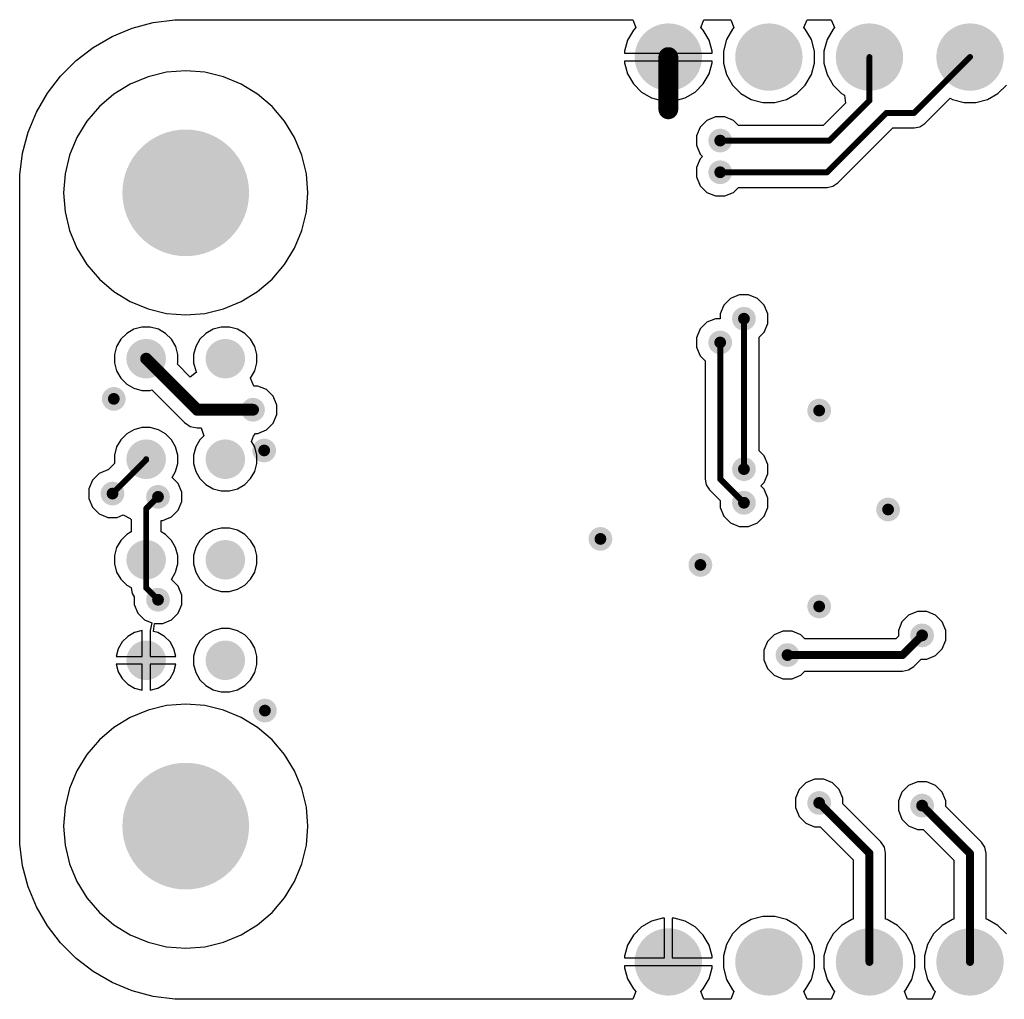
# Model space of a CAD drawing. Header units: inches. Extents: x 0.3 to 40.7, y 0.3 to 25.1.
# Tile 1 of 3: x 0.3 to 25.2, y 0.3 to 25.1. Entities that reach past the tile are written whole.
import ezdxf

# ---------------------------------------------------------------- set-up
doc = ezdxf.new("R2010")
doc.units = ezdxf.units.IN
for name, color, linetype in [('BOTTOM', 5, 'Continuous'), ('Pad Holes', 156, 'Continuous'), ('Via Holes', 16, 'Continuous')]:
    doc.layers.add(name, color=color, linetype=linetype)

# ---------------------------------------------------------------- blocks, each defined once
blk = doc.blocks.new('TP_1_00MM_B_1717')
at = {"layer": 'BOTTOM'}
h = blk.add_hatch(color=5, dxfattribs=at)
edge = h.paths.add_edge_path()
edge.add_arc((0, 0), 0.5, 0, 360)
blk = doc.blocks.new('TP_1_00MM_B_1718')
at = {"layer": 'BOTTOM'}
h = blk.add_hatch(color=5, dxfattribs=at)
edge = h.paths.add_edge_path()
edge.add_arc((0, 0), 0.5, 0, 360)
blk = doc.blocks.new('TP_1_00MM_B_1719')
at = {"layer": 'BOTTOM'}
h = blk.add_hatch(color=5, dxfattribs=at)
edge = h.paths.add_edge_path()
edge.add_arc((0, 0), 0.5, 0, 360)
blk = doc.blocks.new('TP_1_00MM_B_1720')
at = {"layer": 'BOTTOM'}
h = blk.add_hatch(color=5, dxfattribs=at)
edge = h.paths.add_edge_path()
edge.add_arc((0, 0), 0.5, 0, 360)
blk = doc.blocks.new('TP_1_00MM_B_1721')
at = {"layer": 'BOTTOM'}
h = blk.add_hatch(color=5, dxfattribs=at)
edge = h.paths.add_edge_path()
edge.add_arc((0, 0), 0.5, 0, 360)
blk = doc.blocks.new('TP_1_00MM_B_1722')
at = {"layer": 'BOTTOM'}
h = blk.add_hatch(color=5, dxfattribs=at)
edge = h.paths.add_edge_path()
edge.add_arc((0, 0), 0.5, 0, 360)
blk = doc.blocks.new('TP_1_00MM_B_1723')
at = {"layer": 'BOTTOM'}
h = blk.add_hatch(color=5, dxfattribs=at)
edge = h.paths.add_edge_path()
edge.add_arc((0, 0), 0.5, 0, 360)
blk = doc.blocks.new('TP_1_00MM_B_1724')
at = {"layer": 'BOTTOM'}
h = blk.add_hatch(color=5, dxfattribs=at)
edge = h.paths.add_edge_path()
edge.add_arc((0, 0), 0.5, 0, 360)
blk = doc.blocks.new('PIN_HEADER_2_54___VERT__1_4POS_F_________1_1725')
at = {"layer": 'BOTTOM'}
h = blk.add_hatch(color=5, dxfattribs=at)
edge = h.paths.add_edge_path()
edge.add_arc((-3.81, 0), 0.85, 0, 360)
h = blk.add_hatch(color=5, dxfattribs=at)
edge = h.paths.add_edge_path()
edge.add_arc((-1.27, 0), 0.85, 0, 360)
h = blk.add_hatch(color=5, dxfattribs=at)
edge = h.paths.add_edge_path()
edge.add_arc((1.27, 0), 0.85, 0, 360)
h = blk.add_hatch(color=5, dxfattribs=at)
edge = h.paths.add_edge_path()
edge.add_arc((3.81, 0), 0.85, 0, 360)
at = {"layer": 'Pad Holes'}
h = blk.add_hatch(color=7, dxfattribs=at)
edge = h.paths.add_edge_path()
edge.add_arc((-3.81, 0), 0.5, 0, 360)
h = blk.add_hatch(color=7, dxfattribs=at)
edge = h.paths.add_edge_path()
edge.add_arc((-1.27, 0), 0.5, 0, 360)
h = blk.add_hatch(color=7, dxfattribs=at)
edge = h.paths.add_edge_path()
edge.add_arc((1.27, 0), 0.5, 0, 360)
h = blk.add_hatch(color=7, dxfattribs=at)
edge = h.paths.add_edge_path()
edge.add_arc((3.81, 0), 0.5, 0, 360)
blk = doc.blocks.new('PIN_HEADER_2_54___VERT__1_4POS_F_________1_1726')
at = {"layer": 'BOTTOM'}
h = blk.add_hatch(color=5, dxfattribs=at)
edge = h.paths.add_edge_path()
edge.add_arc((-3.81, 0), 0.85, 0, 360)
h = blk.add_hatch(color=5, dxfattribs=at)
edge = h.paths.add_edge_path()
edge.add_arc((-1.27, 0), 0.85, 0, 360)
h = blk.add_hatch(color=5, dxfattribs=at)
edge = h.paths.add_edge_path()
edge.add_arc((1.27, 0), 0.85, 0, 360)
h = blk.add_hatch(color=5, dxfattribs=at)
edge = h.paths.add_edge_path()
edge.add_arc((3.81, 0), 0.85, 0, 360)
at = {"layer": 'Pad Holes'}
h = blk.add_hatch(color=7, dxfattribs=at)
edge = h.paths.add_edge_path()
edge.add_arc((-3.81, 0), 0.5, 0, 360)
h = blk.add_hatch(color=7, dxfattribs=at)
edge = h.paths.add_edge_path()
edge.add_arc((-1.27, 0), 0.5, 0, 360)
h = blk.add_hatch(color=7, dxfattribs=at)
edge = h.paths.add_edge_path()
edge.add_arc((1.27, 0), 0.5, 0, 360)
h = blk.add_hatch(color=7, dxfattribs=at)
edge = h.paths.add_edge_path()
edge.add_arc((3.81, 0), 0.5, 0, 360)

msp = doc.modelspace()

# ---------------------------------------------------------------- hatches: boundary and pattern name
at = {"layer": 'BOTTOM'}
h = msp.add_hatch(color=5, dxfattribs=at)
edge = h.paths.add_edge_path()
edge.add_arc((4.5, 20.68), 1.5, 0, 360)
h = msp.add_hatch(color=5, dxfattribs=at)
edge = h.paths.add_edge_path()
edge.add_arc((18, 22), 0.3, 0, 360)
h = msp.add_hatch(color=5, dxfattribs=at)
edge = h.paths.add_edge_path()
edge.add_arc((18, 21.2), 0.3, 0, 360)
h = msp.add_hatch(color=5, dxfattribs=at)
edge = h.paths.add_edge_path()
edge.add_arc((18.6, 17.5), 0.3, 0, 360)
h = msp.add_hatch(color=5, dxfattribs=at)
edge = h.paths.add_edge_path()
edge.add_arc((18, 16.9), 0.3, 0, 360)
h = msp.add_hatch(color=5, dxfattribs=at)
edge = h.paths.add_edge_path()
edge.add_arc((2.683, 15.475), 0.3, 0, 360)
h = msp.add_hatch(color=5, dxfattribs=at)
edge = h.paths.add_edge_path()
edge.add_arc((6.2, 15.2), 0.3, 0, 360)
h = msp.add_hatch(color=5, dxfattribs=at)
edge = h.paths.add_edge_path()
edge.add_arc((20.5, 15.18), 0.3, 0, 360)
h = msp.add_hatch(color=5, dxfattribs=at)
edge = h.paths.add_edge_path()
edge.add_arc((6.481, 14.171), 0.3, 0, 360)
h = msp.add_hatch(color=5, dxfattribs=at)
edge = h.paths.add_edge_path()
edge.add_arc((18.6, 13.7), 0.3, 0, 360)
h = msp.add_hatch(color=5, dxfattribs=at)
edge = h.paths.add_edge_path()
edge.add_arc((2.65, 13.082), 0.3, 0, 360)
h = msp.add_hatch(color=5, dxfattribs=at)
edge = h.paths.add_edge_path()
edge.add_arc((3.8, 13), 0.3, 0, 360)
h = msp.add_hatch(color=5, dxfattribs=at)
edge = h.paths.add_edge_path()
edge.add_arc((18.6, 12.85), 0.3, 0, 360)
h = msp.add_hatch(color=5, dxfattribs=at)
edge = h.paths.add_edge_path()
edge.add_arc((22.241, 12.68), 0.3, 0, 360)
h = msp.add_hatch(color=5, dxfattribs=at)
edge = h.paths.add_edge_path()
edge.add_arc((14.975, 11.937), 0.3, 0, 360)
h = msp.add_hatch(color=5, dxfattribs=at)
edge = h.paths.add_edge_path()
edge.add_arc((17.5, 11.28), 0.3, 0, 360)
h = msp.add_hatch(color=5, dxfattribs=at)
edge = h.paths.add_edge_path()
edge.add_arc((3.8, 10.4), 0.3, 0, 360)
h = msp.add_hatch(color=5, dxfattribs=at)
edge = h.paths.add_edge_path()
edge.add_arc((20.5, 10.23), 0.3, 0, 360)
h = msp.add_hatch(color=5, dxfattribs=at)
edge = h.paths.add_edge_path()
edge.add_arc((23.1, 9.5), 0.3, 0, 360)
h = msp.add_hatch(color=5, dxfattribs=at)
edge = h.paths.add_edge_path()
edge.add_arc((19.7, 9.003), 0.3, 0, 360)
h = msp.add_hatch(color=5, dxfattribs=at)
edge = h.paths.add_edge_path()
edge.add_arc((6.5, 7.6), 0.3, 0, 360)
h = msp.add_hatch(color=5, dxfattribs=at)
edge = h.paths.add_edge_path()
edge.add_arc((4.5, 4.68), 1.5, 0, 360)
h = msp.add_hatch(color=5, dxfattribs=at)
edge = h.paths.add_edge_path()
edge.add_arc((20.5, 5.267), 0.3, 0, 360)
h = msp.add_hatch(color=5, dxfattribs=at)
edge = h.paths.add_edge_path()
edge.add_arc((23.1, 5.2), 0.3, 0, 360)
at = {"layer": 'Pad Holes'}
h = msp.add_hatch(color=7, dxfattribs=at)
edge = h.paths.add_edge_path()
edge.add_arc((4.5, 20.68), 1.6, 0, 360)
h = msp.add_hatch(color=7, dxfattribs=at)
edge = h.paths.add_edge_path()
edge.add_arc((4.5, 4.68), 1.6, 0, 360)
at = {"layer": 'Via Holes'}
h = msp.add_hatch(color=7, dxfattribs=at)
edge = h.paths.add_edge_path()
edge.add_arc((18, 22), 0.15, 0, 360)
h = msp.add_hatch(color=7, dxfattribs=at)
edge = h.paths.add_edge_path()
edge.add_arc((18, 21.2), 0.15, 0, 360)
h = msp.add_hatch(color=7, dxfattribs=at)
edge = h.paths.add_edge_path()
edge.add_arc((18.6, 17.5), 0.15, 0, 360)
h = msp.add_hatch(color=7, dxfattribs=at)
edge = h.paths.add_edge_path()
edge.add_arc((18, 16.9), 0.15, 0, 360)
h = msp.add_hatch(color=7, dxfattribs=at)
edge = h.paths.add_edge_path()
edge.add_arc((2.683, 15.475), 0.15, 0, 360)
h = msp.add_hatch(color=7, dxfattribs=at)
edge = h.paths.add_edge_path()
edge.add_arc((6.2, 15.2), 0.15, 0, 360)
h = msp.add_hatch(color=7, dxfattribs=at)
edge = h.paths.add_edge_path()
edge.add_arc((20.5, 15.18), 0.15, 0, 360)
h = msp.add_hatch(color=7, dxfattribs=at)
edge = h.paths.add_edge_path()
edge.add_arc((6.481, 14.171), 0.15, 0, 360)
h = msp.add_hatch(color=7, dxfattribs=at)
edge = h.paths.add_edge_path()
edge.add_arc((18.6, 13.7), 0.15, 0, 360)
h = msp.add_hatch(color=7, dxfattribs=at)
edge = h.paths.add_edge_path()
edge.add_arc((2.65, 13.082), 0.15, 0, 360)
h = msp.add_hatch(color=7, dxfattribs=at)
edge = h.paths.add_edge_path()
edge.add_arc((3.8, 13), 0.15, 0, 360)
h = msp.add_hatch(color=7, dxfattribs=at)
edge = h.paths.add_edge_path()
edge.add_arc((18.6, 12.85), 0.15, 0, 360)
h = msp.add_hatch(color=7, dxfattribs=at)
edge = h.paths.add_edge_path()
edge.add_arc((22.241, 12.68), 0.15, 0, 360)
h = msp.add_hatch(color=7, dxfattribs=at)
edge = h.paths.add_edge_path()
edge.add_arc((14.975, 11.937), 0.15, 0, 360)
h = msp.add_hatch(color=7, dxfattribs=at)
edge = h.paths.add_edge_path()
edge.add_arc((17.5, 11.28), 0.15, 0, 360)
h = msp.add_hatch(color=7, dxfattribs=at)
edge = h.paths.add_edge_path()
edge.add_arc((3.8, 10.4), 0.15, 0, 360)
h = msp.add_hatch(color=7, dxfattribs=at)
edge = h.paths.add_edge_path()
edge.add_arc((20.5, 10.23), 0.15, 0, 360)
h = msp.add_hatch(color=7, dxfattribs=at)
edge = h.paths.add_edge_path()
edge.add_arc((23.1, 9.5), 0.15, 0, 360)
h = msp.add_hatch(color=7, dxfattribs=at)
edge = h.paths.add_edge_path()
edge.add_arc((19.7, 9.003), 0.15, 0, 360)
h = msp.add_hatch(color=7, dxfattribs=at)
edge = h.paths.add_edge_path()
edge.add_arc((6.5, 7.6), 0.15, 0, 360)
h = msp.add_hatch(color=7, dxfattribs=at)
edge = h.paths.add_edge_path()
edge.add_arc((20.5, 5.267), 0.15, 0, 360)
h = msp.add_hatch(color=7, dxfattribs=at)
edge = h.paths.add_edge_path()
edge.add_arc((23.1, 5.2), 0.15, 0, 360)

# ---------------------------------------------------------------- linework, layer by layer
at = {"layer": 'BOTTOM'}
for p, q in [((3.149, 24.84), (3.68, 24.982)), ((3.68, 24.982), (4.225, 25.054)), ((4.225, 25.054), (4.5, 25.054)), ((4.5, 25.054), (15.79, 25.054)), ((15.79, 25.054), (15.873, 24.854)), ((17.507, 24.854), (17.59, 25.054)), ((17.59, 25.054), (18.265, 25.054)), ((18.265, 25.054), (18.348, 24.854)), ((20.112, 24.854), (20.195, 25.054)), ((20.195, 25.054), (20.805, 25.054)), ((20.805, 25.054), (20.888, 24.854)), ((2.165, 24.355), (2.641, 24.63)), ((2.641, 24.63), (3.149, 24.84)), ((15.807, 24.788), (15.661, 24.536)), ((15.873, 24.854), (15.807, 24.788)), ((17.573, 24.788), (17.507, 24.854)), ((17.719, 24.536), (17.573, 24.788)), ((18.31, 24.816), (18.158, 24.554)), ((18.348, 24.854), (18.31, 24.816)), ((20.15, 24.816), (20.112, 24.854)), ((20.302, 24.554), (20.15, 24.816)), ((20.85, 24.816), (20.698, 24.554)), ((20.888, 24.854), (20.85, 24.816)), ((15.661, 24.536), (15.586, 24.255)), ((17.794, 24.255), (17.719, 24.536)), ((18.158, 24.554), (18.08, 24.261)), ((20.38, 24.261), (20.302, 24.554)), ((20.698, 24.554), (20.62, 24.261)), ((1.729, 24.02), (2.165, 24.355)), ((15.586, 24.255), (15.586, 24.21)), ((15.586, 24.21), (17.794, 24.21)), ((17.794, 24.21), (17.794, 24.255)), ((18.08, 24.261), (18.08, 23.959)), ((20.38, 23.959), (20.38, 24.261)), ((20.62, 24.261), (20.62, 23.959)), ((1.34, 23.631), (1.729, 24.02)), ((16.59, 24.01), (15.586, 24.01)), ((15.586, 24.01), (15.586, 23.965)), ((15.586, 23.965), (15.661, 23.684)), ((16.59, 23.006), (16.59, 24.01)), ((17.794, 24.01), (16.79, 24.01)), ((16.79, 24.01), (16.79, 23.006)), ((17.719, 23.684), (17.794, 23.965)), ((17.794, 23.965), (17.794, 24.01)), ((18.08, 23.959), (18.158, 23.666)), ((20.302, 23.666), (20.38, 23.959)), ((20.62, 23.959), (20.698, 23.666)), ((1.005, 23.195), (1.34, 23.631)), ((4.017, 23.727), (3.547, 23.614)), ((4.5, 23.765), (4.017, 23.727)), ((4.983, 23.727), (4.5, 23.765)), ((5.453, 23.614), (4.983, 23.727)), ((15.661, 23.684), (15.807, 23.432)), ((17.573, 23.432), (17.719, 23.684)), ((18.158, 23.666), (18.31, 23.404)), ((20.15, 23.404), (20.302, 23.666)), ((20.698, 23.666), (20.85, 23.404)), ((3.1, 23.428), (2.687, 23.175)), ((3.547, 23.614), (3.1, 23.428)), ((5.9, 23.428), (5.453, 23.614)), ((6.313, 23.175), (5.9, 23.428)), ((15.807, 23.432), (16.012, 23.227)), ((17.368, 23.227), (17.573, 23.432)), ((18.31, 23.404), (18.524, 23.19)), ((19.936, 23.19), (20.15, 23.404)), ((20.85, 23.404), (21.064, 23.19)), ((25.016, 23.19), (25.23, 23.404)), ((0.73, 22.719), (1.005, 23.195)), ((2.687, 23.175), (2.319, 22.861)), ((6.681, 22.861), (6.313, 23.175)), ((16.012, 23.227), (16.264, 23.081)), ((17.116, 23.081), (17.368, 23.227)), ((18.524, 23.19), (18.786, 23.038)), ((19.674, 23.038), (19.936, 23.19)), ((21.064, 23.19), (21.14, 23.146)), ((21.14, 23.146), (21.167, 22.947)), ((24.754, 23.038), (25.016, 23.19)), ((16.264, 23.081), (16.545, 23.006)), ((16.545, 23.006), (16.59, 23.006)), ((16.79, 23.006), (16.835, 23.006)), ((16.835, 23.006), (17.116, 23.081)), ((18.786, 23.038), (19.079, 22.96)), ((19.079, 22.96), (19.381, 22.96)), ((19.381, 22.96), (19.674, 23.038)), ((21.167, 22.947), (20.602, 22.382)), ((23.17, 22.43), (23.811, 23.07)), ((23.811, 23.07), (23.866, 23.038)), ((23.866, 23.038), (24.159, 22.96)), ((24.159, 22.96), (24.461, 22.96)), ((24.461, 22.96), (24.754, 23.038)), ((0.52, 22.211), (0.73, 22.719)), ((2.319, 22.861), (2.005, 22.493)), ((6.995, 22.493), (6.681, 22.861)), ((2.005, 22.493), (1.752, 22.08)), ((7.248, 22.08), (6.995, 22.493)), ((17.66, 22.509), (17.491, 22.34)), ((17.881, 22.6), (17.66, 22.509)), ((18.119, 22.6), (17.881, 22.6)), ((18.34, 22.509), (18.119, 22.6)), ((18.466, 22.382), (18.34, 22.509)), ((23.046, 22.347), (23.17, 22.43)), ((0.378, 21.68), (0.52, 22.211)), ((17.491, 22.34), (17.4, 22.119)), ((20.602, 22.382), (18.466, 22.382)), ((20.97, 20.93), (22.358, 22.318)), ((22.358, 22.318), (22.9, 22.318)), ((22.9, 22.318), (23.046, 22.347)), ((1.752, 22.08), (1.566, 21.633)), ((7.434, 21.633), (7.248, 22.08)), ((17.4, 22.119), (17.4, 21.881)), ((0.306, 21.135), (0.378, 21.68)), ((17.4, 21.881), (17.491, 21.66)), ((17.491, 21.66), (17.551, 21.6)), ((1.566, 21.633), (1.453, 21.163)), ((7.547, 21.163), (7.434, 21.633)), ((17.491, 21.54), (17.4, 21.319)), ((17.551, 21.6), (17.491, 21.54)), ((1.453, 21.163), (1.416, 20.68)), ((7.585, 20.68), (7.547, 21.163)), ((17.4, 21.319), (17.4, 21.081)), ((0.306, 20.86), (0.306, 21.135)), ((17.4, 21.081), (17.491, 20.86)), ((20.846, 20.847), (20.97, 20.93)), ((0.306, 4.5), (0.306, 20.86)), ((1.416, 20.68), (1.453, 20.197)), ((7.547, 20.197), (7.585, 20.68)), ((17.491, 20.86), (17.66, 20.691)), ((17.66, 20.691), (17.881, 20.6)), ((18.119, 20.6), (18.34, 20.691)), ((18.34, 20.691), (18.466, 20.818)), ((18.466, 20.818), (20.7, 20.818)), ((20.7, 20.818), (20.846, 20.847)), ((17.881, 20.6), (18.119, 20.6)), ((1.453, 20.197), (1.566, 19.727)), ((7.434, 19.727), (7.547, 20.197)), ((1.566, 19.727), (1.752, 19.28)), ((7.248, 19.28), (7.434, 19.727)), ((1.752, 19.28), (2.005, 18.867)), ((6.995, 18.867), (7.248, 19.28)), ((2.005, 18.867), (2.319, 18.499)), ((6.681, 18.499), (6.995, 18.867)), ((2.319, 18.499), (2.687, 18.185)), ((6.313, 18.185), (6.681, 18.499)), ((2.687, 18.185), (3.1, 17.932)), ((5.9, 17.932), (6.313, 18.185)), ((3.1, 17.932), (3.547, 17.746)), ((5.453, 17.746), (5.9, 17.932)), ((18.26, 18.009), (18.091, 17.84)), ((18.481, 18.1), (18.26, 18.009)), ((18.719, 18.1), (18.481, 18.1)), ((18.94, 18.009), (18.719, 18.1)), ((19.109, 17.84), (18.94, 18.009)), ((3.547, 17.746), (4.017, 17.633)), ((4.983, 17.633), (5.453, 17.746)), ((18.091, 17.84), (18, 17.619)), ((19.2, 17.619), (19.109, 17.84)), ((4.017, 17.633), (4.5, 17.596)), ((4.5, 17.596), (4.983, 17.633)), ((17.881, 17.5), (17.66, 17.409)), ((18, 17.5), (17.881, 17.5)), ((18, 17.619), (18, 17.5)), ((19.2, 17.381), (19.2, 17.619)), ((3.191, 17.235), (3.009, 17.13)), ((3.395, 17.29), (3.191, 17.235)), ((3.605, 17.29), (3.395, 17.29)), ((3.809, 17.235), (3.605, 17.29)), ((3.991, 17.13), (3.809, 17.235)), ((5.191, 17.235), (5.009, 17.13)), ((5.395, 17.29), (5.191, 17.235)), ((5.605, 17.29), (5.395, 17.29)), ((5.809, 17.235), (5.605, 17.29)), ((5.991, 17.13), (5.809, 17.235)), ((17.491, 17.24), (17.4, 17.019)), ((17.66, 17.409), (17.491, 17.24)), ((19.109, 17.16), (19.2, 17.381)), ((2.86, 16.981), (2.755, 16.799)), ((3.009, 17.13), (2.86, 16.981)), ((4.14, 16.981), (3.991, 17.13)), ((4.246, 16.799), (4.14, 16.981)), ((4.86, 16.981), (4.755, 16.799)), ((5.009, 17.13), (4.86, 16.981)), ((6.14, 16.981), (5.991, 17.13)), ((6.246, 16.799), (6.14, 16.981)), ((17.4, 17.019), (17.4, 16.781)), ((18.982, 17.034), (19.109, 17.16)), ((18.982, 14.166), (18.982, 17.034)), ((2.755, 16.799), (2.7, 16.595)), ((4.3, 16.595), (4.246, 16.799)), ((4.755, 16.799), (4.7, 16.595)), ((6.3, 16.595), (6.246, 16.799)), ((17.4, 16.781), (17.491, 16.56)), ((2.7, 16.595), (2.7, 16.385)), ((4.3, 16.385), (4.3, 16.595)), ((4.7, 16.595), (4.7, 16.385)), ((6.3, 16.385), (6.3, 16.595)), ((17.491, 16.56), (17.618, 16.434)), ((17.618, 16.434), (17.618, 13.45)), ((2.7, 16.385), (2.755, 16.181)), ((2.755, 16.181), (2.86, 15.999)), ((4.29, 16.349), (4.3, 16.385)), ((4.614, 16.025), (4.29, 16.349)), ((4.7, 16.385), (4.755, 16.181)), ((4.755, 16.181), (4.774, 16.148)), ((6.14, 15.999), (6.246, 16.181)), ((6.246, 16.181), (6.3, 16.385)), ((2.86, 15.999), (3.009, 15.85)), ((4.774, 16.148), (4.614, 16.025)), ((6.224, 15.8), (6.14, 15.999)), ((3.009, 15.85), (3.191, 15.745)), ((3.191, 15.745), (3.395, 15.69)), ((3.395, 15.69), (3.605, 15.69)), ((3.605, 15.69), (3.641, 15.7)), ((3.641, 15.7), (4.466, 14.876)), ((6.319, 15.8), (6.224, 15.8)), ((6.54, 15.709), (6.319, 15.8)), ((6.709, 15.54), (6.54, 15.709)), ((6.8, 15.319), (6.709, 15.54)), ((6.8, 15.081), (6.8, 15.319)), ((6.709, 14.86), (6.8, 15.081)), ((3.191, 14.695), (3.009, 14.59)), ((3.395, 14.75), (3.191, 14.695)), ((3.605, 14.75), (3.395, 14.75)), ((3.809, 14.695), (3.605, 14.75)), ((3.991, 14.59), (3.809, 14.695)), ((4.466, 14.876), (4.614, 14.776)), ((4.614, 14.776), (4.79, 14.741)), ((4.79, 14.741), (4.891, 14.741)), ((4.891, 14.741), (4.96, 14.541)), ((6.319, 14.6), (6.54, 14.691)), ((6.54, 14.691), (6.709, 14.86)), ((2.86, 14.441), (2.755, 14.259)), ((3.009, 14.59), (2.86, 14.441)), ((4.14, 14.441), (3.991, 14.59)), ((4.245, 14.259), (4.14, 14.441)), ((4.86, 14.441), (4.755, 14.259)), ((4.96, 14.541), (4.86, 14.441)), ((6.164, 14.4), (6.213, 14.534)), ((6.213, 14.534), (6.264, 14.6)), ((6.264, 14.6), (6.319, 14.6)), ((2.755, 14.259), (2.7, 14.055)), ((4.3, 14.055), (4.245, 14.259)), ((4.755, 14.259), (4.7, 14.055)), ((6.246, 14.259), (6.164, 14.4)), ((6.3, 14.055), (6.246, 14.259)), ((2.7, 14.055), (2.7, 13.845)), ((4.3, 13.845), (4.3, 14.055)), ((4.7, 14.055), (4.7, 13.845)), ((6.3, 13.845), (6.3, 14.055)), ((19.109, 14.04), (18.982, 14.166)), ((19.2, 13.819), (19.109, 14.04)), ((2.531, 13.682), (2.31, 13.59)), ((2.537, 13.682), (2.531, 13.682)), ((2.7, 13.845), (2.537, 13.682)), ((4.245, 13.641), (4.3, 13.845)), ((4.7, 13.845), (4.755, 13.641)), ((6.246, 13.641), (6.3, 13.845)), ((19.2, 13.581), (19.2, 13.819)), ((2.31, 13.59), (2.141, 13.422)), ((4.158, 13.49), (4.245, 13.641)), ((4.309, 13.34), (4.158, 13.49)), ((4.755, 13.641), (4.86, 13.459)), ((4.86, 13.459), (5.009, 13.31)), ((5.991, 13.31), (6.14, 13.459)), ((6.14, 13.459), (6.246, 13.641)), ((17.618, 13.45), (17.647, 13.304)), ((19.109, 13.36), (19.2, 13.581)), ((2.141, 13.422), (2.05, 13.201)), ((2.05, 13.201), (2.05, 12.962)), ((4.4, 13.119), (4.309, 13.34)), ((5.009, 13.31), (5.191, 13.205)), ((5.191, 13.205), (5.395, 13.15)), ((5.605, 13.15), (5.809, 13.205)), ((5.809, 13.205), (5.991, 13.31)), ((17.647, 13.304), (17.73, 13.18)), ((19.024, 13.275), (19.109, 13.36)), ((19.109, 13.19), (19.024, 13.275)), ((19.2, 12.969), (19.109, 13.19)), ((2.05, 12.962), (2.141, 12.742)), ((4.4, 12.881), (4.4, 13.119)), ((5.395, 13.15), (5.605, 13.15)), ((17.73, 13.18), (18, 12.909)), ((19.2, 12.731), (19.2, 12.969)), ((2.141, 12.742), (2.31, 12.573)), ((4.309, 12.66), (4.4, 12.881)), ((18, 12.909), (18, 12.731)), ((18, 12.731), (18.091, 12.51)), ((19.109, 12.51), (19.2, 12.731)), ((2.31, 12.573), (2.531, 12.482)), ((2.531, 12.482), (2.769, 12.482)), ((2.769, 12.482), (2.918, 12.543)), ((2.918, 12.543), (3.096, 12.451)), ((3.096, 12.451), (3.118, 12.426)), ((3.919, 12.4), (4.14, 12.491)), ((4.14, 12.491), (4.309, 12.66)), ((18.091, 12.51), (18.26, 12.341)), ((18.94, 12.341), (19.109, 12.51)), ((3.118, 12.426), (3.118, 12.113)), ((3.882, 12.113), (3.882, 12.4)), ((3.882, 12.4), (3.919, 12.4)), ((5.395, 12.21), (5.191, 12.155)), ((5.605, 12.21), (5.395, 12.21)), ((5.809, 12.155), (5.605, 12.21)), ((18.26, 12.341), (18.481, 12.25)), ((18.481, 12.25), (18.719, 12.25)), ((18.719, 12.25), (18.94, 12.341)), ((3.009, 12.05), (2.86, 11.901)), ((3.118, 12.113), (3.009, 12.05)), ((3.991, 12.05), (3.882, 12.113)), ((4.14, 11.901), (3.991, 12.05)), ((5.009, 12.05), (4.86, 11.901)), ((5.191, 12.155), (5.009, 12.05)), ((5.991, 12.05), (5.809, 12.155)), ((6.14, 11.901), (5.991, 12.05)), ((2.755, 11.719), (2.7, 11.515)), ((2.86, 11.901), (2.755, 11.719)), ((4.245, 11.719), (4.14, 11.901)), ((4.3, 11.515), (4.245, 11.719)), ((4.755, 11.719), (4.7, 11.515)), ((4.86, 11.901), (4.755, 11.719)), ((6.246, 11.719), (6.14, 11.901)), ((6.3, 11.515), (6.246, 11.719)), ((2.7, 11.515), (2.7, 11.305)), ((4.3, 11.305), (4.3, 11.515)), ((4.7, 11.515), (4.7, 11.305)), ((6.3, 11.305), (6.3, 11.515)), ((2.7, 11.305), (2.755, 11.101)), ((4.245, 11.101), (4.3, 11.305)), ((4.7, 11.305), (4.755, 11.101)), ((6.246, 11.101), (6.3, 11.305)), ((2.755, 11.101), (2.86, 10.919)), ((4.14, 10.909), (4.232, 11.078)), ((4.232, 11.078), (4.245, 11.101)), ((4.755, 11.101), (4.86, 10.919)), ((6.14, 10.919), (6.246, 11.101)), ((2.86, 10.919), (3.009, 10.77)), ((3.009, 10.77), (3.118, 10.707)), ((3.118, 10.707), (3.118, 10.7)), ((3.118, 10.7), (3.147, 10.554)), ((4.309, 10.74), (4.14, 10.909)), ((4.4, 10.519), (4.309, 10.74)), ((4.86, 10.919), (5.009, 10.77)), ((5.009, 10.77), (5.191, 10.665)), ((5.809, 10.665), (5.991, 10.77)), ((5.991, 10.77), (6.14, 10.919)), ((3.147, 10.554), (3.2, 10.474)), ((3.2, 10.474), (3.2, 10.281)), ((4.4, 10.281), (4.4, 10.519)), ((5.191, 10.665), (5.395, 10.61)), ((5.395, 10.61), (5.605, 10.61)), ((5.605, 10.61), (5.809, 10.665)), ((3.2, 10.281), (3.291, 10.06)), ((4.309, 10.06), (4.4, 10.281)), ((3.291, 10.06), (3.46, 9.891)), ((4.14, 9.891), (4.309, 10.06)), ((22.76, 10.009), (22.591, 9.84)), ((22.981, 10.1), (22.76, 10.009)), ((23.219, 10.1), (22.981, 10.1)), ((23.44, 10.009), (23.219, 10.1)), ((23.609, 9.84), (23.44, 10.009)), ((3.46, 9.891), (3.642, 9.816)), ((3.642, 9.816), (3.6, 9.627)), ((3.689, 9.6), (3.715, 9.8)), ((3.715, 9.8), (3.919, 9.8)), ((3.919, 9.8), (4.14, 9.891)), ((22.591, 9.84), (22.5, 9.619)), ((23.7, 9.619), (23.609, 9.84)), ((3.037, 9.473), (2.897, 9.333)), ((3.209, 9.573), (3.037, 9.473)), ((3.4, 9.624), (3.209, 9.573)), ((3.4, 8.97), (3.4, 9.624)), ((3.6, 9.627), (3.6, 8.97)), ((3.791, 9.573), (3.689, 9.6)), ((3.963, 9.473), (3.791, 9.573)), ((4.103, 9.333), (3.963, 9.473)), ((5.009, 9.51), (4.86, 9.361)), ((5.191, 9.615), (5.009, 9.51)), ((5.395, 9.67), (5.191, 9.615)), ((5.605, 9.67), (5.395, 9.67)), ((5.809, 9.615), (5.605, 9.67)), ((5.991, 9.51), (5.809, 9.615)), ((6.14, 9.361), (5.991, 9.51)), ((19.36, 9.512), (19.191, 9.343)), ((19.581, 9.603), (19.36, 9.512)), ((19.819, 9.603), (19.581, 9.603)), ((20.04, 9.512), (19.819, 9.603)), ((20.141, 9.411), (20.04, 9.512)), ((22.5, 9.477), (22.434, 9.411)), ((22.5, 9.619), (22.5, 9.477)), ((23.7, 9.381), (23.7, 9.619)), ((2.897, 9.333), (2.797, 9.161)), ((4.203, 9.161), (4.103, 9.333)), ((4.86, 9.361), (4.755, 9.179)), ((6.246, 9.179), (6.14, 9.361)), ((19.191, 9.343), (19.1, 9.123)), ((22.434, 9.411), (20.141, 9.411)), ((23.609, 9.16), (23.7, 9.381)), ((2.797, 9.161), (2.746, 8.97)), ((2.746, 8.97), (3.4, 8.97)), ((3.6, 8.97), (4.254, 8.97)), ((4.254, 8.97), (4.203, 9.161)), ((4.755, 9.179), (4.7, 8.975)), ((4.7, 8.975), (4.7, 8.765)), ((6.3, 8.975), (6.246, 9.179)), ((6.3, 8.765), (6.3, 8.975)), ((19.1, 9.123), (19.1, 8.884)), ((23.219, 8.9), (23.44, 8.991)), ((23.44, 8.991), (23.609, 9.16)), ((3.4, 8.77), (2.746, 8.77)), ((2.746, 8.77), (2.797, 8.579)), ((3.4, 8.116), (3.4, 8.77)), ((4.254, 8.77), (3.6, 8.77)), ((3.6, 8.77), (3.6, 8.116)), ((4.203, 8.579), (4.254, 8.77)), ((4.7, 8.765), (4.755, 8.561)), ((6.246, 8.561), (6.3, 8.765)), ((19.1, 8.884), (19.191, 8.663)), ((22.759, 8.626), (22.892, 8.715)), ((22.892, 8.715), (23.077, 8.9)), ((23.077, 8.9), (23.219, 8.9)), ((2.797, 8.579), (2.897, 8.407)), ((4.103, 8.407), (4.203, 8.579)), ((4.755, 8.561), (4.86, 8.379)), ((6.14, 8.379), (6.246, 8.561)), ((19.191, 8.663), (19.36, 8.495)), ((19.36, 8.495), (19.581, 8.403)), ((19.819, 8.403), (20.04, 8.495)), ((20.04, 8.495), (20.141, 8.595)), ((20.141, 8.595), (22.603, 8.595)), ((22.603, 8.595), (22.759, 8.626)), ((22.603, 8.595), (22.603, 8.595)), ((2.897, 8.407), (3.037, 8.267)), ((3.037, 8.267), (3.209, 8.167)), ((3.791, 8.167), (3.963, 8.267)), ((3.963, 8.267), (4.103, 8.407)), ((4.86, 8.379), (5.009, 8.23)), ((5.009, 8.23), (5.191, 8.125)), ((5.809, 8.125), (5.991, 8.23)), ((5.991, 8.23), (6.14, 8.379)), ((19.581, 8.403), (19.819, 8.403)), ((3.209, 8.167), (3.4, 8.116)), ((3.6, 8.116), (3.791, 8.167)), ((5.191, 8.125), (5.395, 8.07)), ((5.395, 8.07), (5.605, 8.07)), ((5.605, 8.07), (5.809, 8.125)), ((4.017, 7.727), (3.547, 7.614)), ((4.5, 7.765), (4.017, 7.727)), ((4.983, 7.727), (4.5, 7.765)), ((5.453, 7.614), (4.983, 7.727)), ((3.547, 7.614), (3.1, 7.428)), ((5.9, 7.428), (5.453, 7.614)), ((3.1, 7.428), (2.687, 7.175)), ((6.313, 7.175), (5.9, 7.428)), ((2.687, 7.175), (2.319, 6.861)), ((6.681, 6.861), (6.313, 7.175)), ((2.319, 6.861), (2.005, 6.493)), ((6.995, 6.493), (6.681, 6.861)), ((2.005, 6.493), (1.752, 6.08)), ((7.248, 6.08), (6.995, 6.493)), ((1.752, 6.08), (1.566, 5.633)), ((7.434, 5.633), (7.248, 6.08)), ((20.16, 5.776), (19.991, 5.607)), ((20.381, 5.867), (20.16, 5.776)), ((20.619, 5.867), (20.381, 5.867)), ((20.84, 5.776), (20.619, 5.867)), ((21.009, 5.607), (20.84, 5.776)), ((22.981, 5.8), (22.76, 5.709)), ((23.219, 5.8), (22.981, 5.8)), ((23.44, 5.709), (23.219, 5.8)), ((1.566, 5.633), (1.453, 5.163)), ((7.547, 5.163), (7.434, 5.633)), ((19.991, 5.607), (19.9, 5.386)), ((21.1, 5.386), (21.009, 5.607)), ((22.591, 5.54), (22.5, 5.319)), ((22.76, 5.709), (22.591, 5.54)), ((23.609, 5.54), (23.44, 5.709)), ((23.7, 5.319), (23.609, 5.54)), ((19.9, 5.386), (19.9, 5.148)), ((21.1, 5.244), (21.1, 5.386)), ((22.058, 4.285), (21.1, 5.244)), ((22.5, 5.319), (22.5, 5.081)), ((23.7, 5.177), (23.7, 5.319)), ((1.453, 5.163), (1.416, 4.68)), ((7.585, 4.68), (7.547, 5.163)), ((19.9, 5.148), (19.991, 4.927)), ((22.5, 5.081), (22.591, 4.86)), ((24.598, 4.278), (23.7, 5.177)), ((19.991, 4.927), (20.16, 4.758)), ((20.16, 4.758), (20.381, 4.667)), ((22.591, 4.86), (22.76, 4.691)), ((0.306, 4.225), (0.306, 4.5)), ((1.416, 4.68), (1.453, 4.197)), ((7.547, 4.197), (7.585, 4.68)), ((20.381, 4.667), (20.523, 4.667)), ((20.523, 4.667), (21.362, 3.828)), ((22.76, 4.691), (22.981, 4.6)), ((22.981, 4.6), (23.123, 4.6)), ((23.123, 4.6), (23.902, 3.821)), ((22.147, 4.153), (22.058, 4.285)), ((22.058, 4.285), (22.058, 4.285)), ((24.687, 4.146), (24.598, 4.278)), ((24.598, 4.278), (24.598, 4.278)), ((0.378, 3.68), (0.306, 4.225)), ((1.453, 4.197), (1.566, 3.727)), ((7.434, 3.727), (7.547, 4.197)), ((22.178, 3.997), (22.147, 4.153)), ((22.178, 2.331), (22.178, 3.997)), ((22.178, 3.997), (22.178, 3.997)), ((24.718, 3.99), (24.687, 4.146)), ((24.718, 2.331), (24.718, 3.99)), ((21.362, 3.828), (21.362, 2.331)), ((23.902, 3.821), (23.902, 2.331)), ((0.52, 3.149), (0.378, 3.68)), ((1.566, 3.727), (1.752, 3.28)), ((7.248, 3.28), (7.434, 3.727)), ((1.752, 3.28), (2.005, 2.867)), ((6.995, 2.867), (7.248, 3.28)), ((0.73, 2.641), (0.52, 3.149)), ((2.005, 2.867), (2.319, 2.499)), ((6.681, 2.499), (6.995, 2.867)), ((1.005, 2.165), (0.73, 2.641)), ((2.319, 2.499), (2.687, 2.185)), ((6.313, 2.185), (6.681, 2.499)), ((16.264, 2.279), (16.012, 2.133)), ((16.545, 2.354), (16.264, 2.279)), ((16.59, 2.354), (16.545, 2.354)), ((16.59, 1.35), (16.59, 2.354)), ((16.835, 2.354), (16.79, 2.354)), ((16.79, 2.354), (16.79, 1.35)), ((17.116, 2.279), (16.835, 2.354)), ((17.368, 2.133), (17.116, 2.279)), ((18.786, 2.322), (18.524, 2.17)), ((19.079, 2.4), (18.786, 2.322)), ((19.381, 2.4), (19.079, 2.4)), ((19.674, 2.322), (19.381, 2.4)), ((19.936, 2.17), (19.674, 2.322)), ((21.326, 2.322), (21.064, 2.17)), ((21.362, 2.331), (21.326, 2.322)), ((22.214, 2.322), (22.178, 2.331)), ((22.476, 2.17), (22.214, 2.322)), ((23.866, 2.322), (23.604, 2.17)), ((23.902, 2.331), (23.866, 2.322)), ((24.754, 2.322), (24.718, 2.331)), ((25.016, 2.17), (24.754, 2.322)), ((1.34, 1.729), (1.005, 2.165)), ((2.687, 2.185), (3.1, 1.932)), ((5.9, 1.932), (6.313, 2.185)), ((16.012, 2.133), (15.807, 1.928)), ((17.573, 1.928), (17.368, 2.133)), ((18.524, 2.17), (18.31, 1.956)), ((20.15, 1.956), (19.936, 2.17)), ((21.064, 2.17), (20.85, 1.956)), ((22.69, 1.956), (22.476, 2.17)), ((23.604, 2.17), (23.39, 1.956)), ((25.23, 1.956), (25.016, 2.17)), ((3.1, 1.932), (3.547, 1.746)), ((3.547, 1.746), (4.017, 1.633)), ((4.983, 1.633), (5.453, 1.746)), ((5.453, 1.746), (5.9, 1.932)), ((15.807, 1.928), (15.661, 1.676)), ((17.719, 1.676), (17.573, 1.928)), ((18.31, 1.956), (18.158, 1.694)), ((20.302, 1.694), (20.15, 1.956)), ((20.85, 1.956), (20.698, 1.694)), ((22.842, 1.694), (22.69, 1.956)), ((23.39, 1.956), (23.238, 1.694)), ((1.729, 1.34), (1.34, 1.729)), ((4.017, 1.633), (4.5, 1.596)), ((4.5, 1.596), (4.983, 1.633)), ((15.661, 1.676), (15.586, 1.395)), ((17.794, 1.395), (17.719, 1.676)), ((18.158, 1.694), (18.08, 1.401)), ((20.38, 1.401), (20.302, 1.694)), ((20.698, 1.694), (20.62, 1.401)), ((22.92, 1.401), (22.842, 1.694)), ((23.238, 1.694), (23.16, 1.401)), ((2.165, 1.005), (1.729, 1.34)), ((15.586, 1.395), (15.586, 1.35)), ((15.586, 1.35), (16.59, 1.35)), ((16.79, 1.35), (17.794, 1.35)), ((17.794, 1.35), (17.794, 1.395)), ((18.08, 1.401), (18.08, 1.099)), ((20.38, 1.099), (20.38, 1.401)), ((20.62, 1.401), (20.62, 1.099)), ((22.92, 1.099), (22.92, 1.401)), ((23.16, 1.401), (23.16, 1.099)), ((2.641, 0.73), (2.165, 1.005)), ((17.794, 1.15), (15.586, 1.15)), ((15.586, 1.15), (15.586, 1.105)), ((15.586, 1.105), (15.661, 0.824)), ((17.719, 0.824), (17.794, 1.105)), ((17.794, 1.105), (17.794, 1.15)), ((18.08, 1.099), (18.158, 0.806)), ((20.302, 0.806), (20.38, 1.099)), ((20.62, 1.099), (20.698, 0.806)), ((22.842, 0.806), (22.92, 1.099)), ((23.16, 1.099), (23.238, 0.806)), ((15.661, 0.824), (15.807, 0.572)), ((17.573, 0.572), (17.719, 0.824)), ((18.158, 0.806), (18.31, 0.544)), ((20.15, 0.544), (20.302, 0.806)), ((20.698, 0.806), (20.85, 0.544)), ((22.69, 0.544), (22.842, 0.806)), ((23.238, 0.806), (23.39, 0.544)), ((3.149, 0.52), (2.641, 0.73)), ((3.68, 0.378), (3.149, 0.52)), ((15.873, 0.506), (15.79, 0.306)), ((15.807, 0.572), (15.873, 0.506)), ((17.507, 0.506), (17.573, 0.572)), ((17.59, 0.306), (17.507, 0.506)), ((18.348, 0.506), (18.265, 0.306)), ((18.31, 0.544), (18.348, 0.506)), ((20.112, 0.506), (20.15, 0.544)), ((20.195, 0.306), (20.112, 0.506)), ((20.888, 0.506), (20.805, 0.306)), ((20.85, 0.544), (20.888, 0.506)), ((22.652, 0.506), (22.69, 0.544)), ((22.735, 0.306), (22.652, 0.506)), ((23.428, 0.506), (23.345, 0.306)), ((23.39, 0.544), (23.428, 0.506)), ((4.225, 0.306), (3.68, 0.378)), ((4.5, 0.306), (4.225, 0.306)), ((15.79, 0.306), (4.5, 0.306)), ((18.265, 0.306), (17.59, 0.306)), ((20.805, 0.306), (20.195, 0.306)), ((23.345, 0.306), (22.735, 0.306))]:
    msp.add_line(p, q, dxfattribs=at)
for points, const_width in [([(16.69, 22.79), (16.69, 24.11)], 0.5), ([(21.77, 23.01), (21.77, 24.11)], 0.15), ([(22.9, 22.7), (24.31, 24.11)], 0.15), ([(20.76, 22), (21.77, 23.01)], 0.15), ([(20.7, 21.2), (22.2, 22.7)], 0.15), ([(22.2, 22.7), (22.9, 22.7)], 0.15), ([(18, 22), (20.76, 22)], 0.15), ([(18, 21.2), (20.7, 21.2)], 0.15), ([(18.6, 13.7), (18.6, 17.5)], 0.15), ([(18, 13.45), (18, 16.9)], 0.15), ([(3.5, 16.49), (4.79, 15.2)], 0.3), ([(4.79, 15.2), (6.2, 15.2)], 0.3), ([(2.65, 13.082), (3.5, 13.932)], 0.15), ([(3.5, 13.932), (3.5, 13.95)], 0.15), ([(18, 13.45), (18.6, 12.85)], 0.15), ([(3.5, 12.7), (3.8, 13)], 0.15), ([(3.5, 10.7), (3.5, 12.7)], 0.15), ([(3.5, 10.7), (3.8, 10.4)], 0.15), ([(22.603, 9.003), (23.1, 9.5)], 0.2), ([(19.7, 9.003), (22.603, 9.003)], 0.2), ([(20.5, 5.267), (21.77, 3.997)], 0.2), ([(23.1, 5.2), (24.31, 3.99)], 0.2), ([(21.77, 1.25), (21.77, 3.997)], 0.2), ([(24.31, 1.25), (24.31, 3.99)], 0.2)]:
    msp.add_lwpolyline(points, dxfattribs=dict(at, const_width=const_width))
for points, const_width in [([(16.565, 24.11, 1), (16.815, 24.11, 1)], 0.25), ([(21.733, 24.11, 1), (21.808, 24.11, 1)], 0.075), ([(24.273, 24.11, 1), (24.348, 24.11, 1)], 0.075), ([(16.565, 22.79, 1), (16.815, 22.79, 1)], 0.25), ([(21.733, 23.01, 1), (21.808, 23.01, 1)], 0.075), ([(21.733, 23.01, 1), (21.808, 23.01, 1)], 0.075), ([(22.163, 22.7, 1), (22.238, 22.7, 1)], 0.075), ([(22.163, 22.7, 1), (22.238, 22.7, 1)], 0.075), ([(22.863, 22.7, 1), (22.938, 22.7, 1)], 0.075), ([(22.863, 22.7, 1), (22.938, 22.7, 1)], 0.075), ([(17.962, 22, 1), (18.038, 22, 1)], 0.075), ([(20.723, 22, 1), (20.798, 22, 1)], 0.075), ([(20.723, 22, 1), (20.798, 22, 1)], 0.075), ([(17.962, 21.2, 1), (18.038, 21.2, 1)], 0.075), ([(20.663, 21.2, 1), (20.738, 21.2, 1)], 0.075), ([(20.663, 21.2, 1), (20.738, 21.2, 1)], 0.075), ([(18.563, 17.5, 1), (18.638, 17.5, 1)], 0.075), ([(17.962, 16.9, 1), (18.038, 16.9, 1)], 0.075), ([(3.425, 16.49, 1), (3.575, 16.49, 1)], 0.15), ([(4.715, 15.2, 1), (4.865, 15.2, 1)], 0.15), ([(4.715, 15.2, 1), (4.865, 15.2, 1)], 0.15), ([(6.125, 15.2, 1), (6.275, 15.2, 1)], 0.15), ([(3.463, 13.95, 1), (3.538, 13.95, 1)], 0.075), ([(3.463, 13.932, 1), (3.538, 13.932, 1)], 0.075), ([(3.463, 13.932, 1), (3.538, 13.932, 1)], 0.075), ([(18.563, 13.7, 1), (18.638, 13.7, 1)], 0.075), ([(17.962, 13.45, 1), (18.038, 13.45, 1)], 0.075), ([(17.962, 13.45, 1), (18.038, 13.45, 1)], 0.075), ([(2.613, 13.082, 1), (2.688, 13.082, 1)], 0.075), ([(3.762, 13, 1), (3.838, 13, 1)], 0.075), ([(3.463, 12.7, 1), (3.538, 12.7, 1)], 0.075), ([(3.463, 12.7, 1), (3.538, 12.7, 1)], 0.075), ([(18.563, 12.85, 1), (18.638, 12.85, 1)], 0.075), ([(3.463, 10.7, 1), (3.538, 10.7, 1)], 0.075), ([(3.463, 10.7, 1), (3.538, 10.7, 1)], 0.075), ([(3.762, 10.4, 1), (3.838, 10.4, 1)], 0.075), ([(23.05, 9.5, 1), (23.15, 9.5, 1)], 0.1), ([(19.65, 9.003, 1), (19.75, 9.003, 1)], 0.1), ([(22.553, 9.003, 1), (22.653, 9.003, 1)], 0.1), ([(22.553, 9.003, 1), (22.653, 9.003, 1)], 0.1), ([(20.45, 5.267, 1), (20.55, 5.267, 1)], 0.1), ([(23.05, 5.2, 1), (23.15, 5.2, 1)], 0.1), ([(21.72, 3.997, 1), (21.82, 3.997, 1)], 0.1), ([(21.72, 3.997, 1), (21.82, 3.997, 1)], 0.1), ([(24.26, 3.99, 1), (24.36, 3.99, 1)], 0.1), ([(24.26, 3.99, 1), (24.36, 3.99, 1)], 0.1), ([(21.72, 1.25, 1), (21.82, 1.25, 1)], 0.1), ([(24.26, 1.25, 1), (24.36, 1.25, 1)], 0.1)]:
    msp.add_lwpolyline(points, format="xyb", close=True, dxfattribs=dict(at, const_width=const_width))

# ---------------------------------------------------------------- block references
for name, p in [('PIN_HEADER_2_54___VERT__1_4POS_F_________1_1726', (20.5, 24.11)), ('TP_1_00MM_B_1720', (5.5, 16.49)), ('TP_1_00MM_B_1718', (5.5, 13.95)), ('TP_1_00MM_B_1717', (5.5, 11.41)), ('TP_1_00MM_B_1719', (5.5, 8.87)), ('PIN_HEADER_2_54___VERT__1_4POS_F_________1_1725', (20.5, 1.25))]:
    msp.add_blockref(name, p)
at = {"rotation": 90}
for name, p in [('TP_1_00MM_B_1724', (3.5, 16.49)), ('TP_1_00MM_B_1721', (3.5, 13.95)), ('TP_1_00MM_B_1722', (3.5, 11.41)), ('TP_1_00MM_B_1723', (3.5, 8.87))]:
    msp.add_blockref(name, p, dxfattribs=at)

doc.saveas('drawing.dxf')
